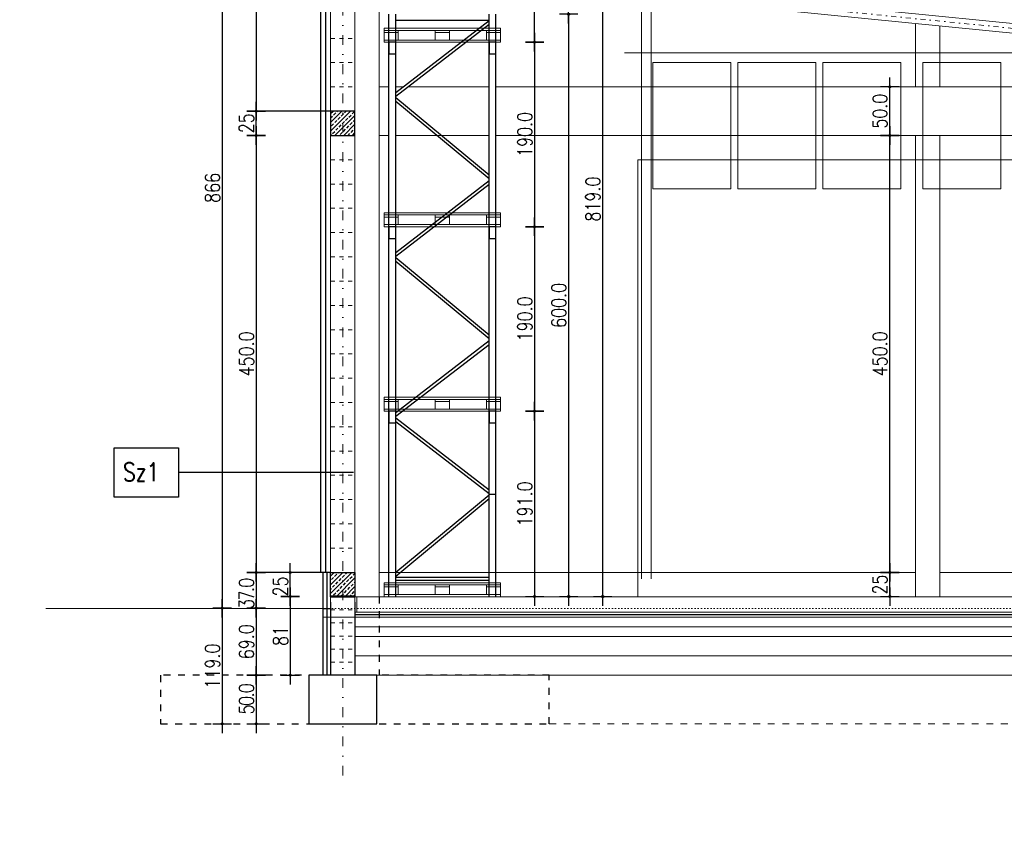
# Model space of a CAD drawing. Header units: millimetres. Extents: x 22865 to 60762, y -18816 to 15611.
# Tile 143 of 256: x 24121 to 25135, y 9165 to 10003. Entities that reach past the tile are written whole.
import ezdxf

# ---------------------------------------------------------------- set-up
doc = ezdxf.new("R2010")
doc.units = ezdxf.units.MM
for name, pattern in [('1_12', [3, 1, -1, 0, -1]), ('1_OTDI', [0]), ('DASHED', [15, 7, -8]), ('DOT', [6.35, 0, -6.35])]:
    doc.linetypes.add(name, pattern=pattern)
for name, color, linetype in [('bramy przemyslowe', 5, 'Continuous'), ('ocieplenie-styropianXPS', 7, 'Continuous'), ('ocieplenie-welna', 240, 'Continuous'), ('OPISY', 6, 'Continuous'), ('RDZENIE', 3, 'Continuous'), ('REGALY', 7, 'Continuous'), ('sciany murowane', 4, 'Continuous'), ('WYMIARY', 6, 'Continuous')]:
    doc.layers.add(name, color=color, linetype=linetype)
doc.layers.add('CIENKA', color=1, linetype='Continuous', lineweight=13)
doc.layers.add('projekt', color=6, linetype='Continuous', lineweight=9)
doc.layers.add('OSIE SCIAN', color=151, linetype='Continuous', lineweight=18, plot=False)
doc.layers.add('sciany ppozarowe', color=10, linetype='Continuous', lineweight=18, plot=False)
doc.styles.add('1-100', font='simplex.shx', dxfattribs={"width": 0.8, "height": 15})
doc.styles.add('1-50', font='simplex.shx', dxfattribs={"width": 0.8, "height": 12})
doc.linetypes.add('BATTING', pattern='A,0.0001,-0.1,[134,ltypeshp.shx,S=0.1,R=0,X=-0.1,Y=0],-0.2,[134,ltypeshp.shx,S=0.1,R=180,X=0.1,Y=0],-0.1', length=0.4001)
doc.dimstyles.new('1-100', dxfattribs={"dimscale": 0.5, "dimtxt": 100, "dimasz": 1, "dimexe": 0.18, "dimexo": 0.0625, "dimgap": 5, "dimtad": 1, "dimdec": 1, "dimzin": 0, "dimdsep": 46, "dimtxsty": '1-100', "dimblk1": 'K', "dimblk2": 'K', "dimsah": 1, "dimcen": 0.09, "dimse1": 1, "dimse2": 1, "dimadec": 0, "dimazin": 0, "dimtfac": 1, "dimtdec": 1, "dimtofl": 0, "dimtmove": 0, "dimatfit": 3, "dimldrblk": 'K', "dimfxl": 0, "dimtolj": 1, "dimtzin": 0, "dimarcsym": 0})
pattern_1 = [(45, (-18089.3925, 1078.3555), (-4.4901281, 4.4901281), []), (45, (-18084.9024, 1078.3555), (-4.4901281, 4.4901281), [3.175, -1.5875])]

# ---------------------------------------------------------------- blocks, each defined once
blk = doc.blocks.new('K')
for p, q in [((-19.1, 0), (19.1, 0)), ((0, -19.1), (0, 19.1))]:
    blk.add_line(p, q)
blk.add_circle((0, 0), 2.02)
blk = doc.blocks.new('*D507')
at = {"layer": 'WYMIARY', "color": 0, "lineweight": -2}
blk.add_line((24686.4, 10008.3), (24686.4, 9409.3), dxfattribs=at)
at = {"layer": 'WYMIARY', "color": 0, "linetype": 'ByBlock', "lineweight": -2, "xscale": 0.5, "yscale": 0.5, "zscale": 0.5}
for p, rotation in [((24686.4, 10008.8), 90), ((24686.4, 9408.8), 270)]:
    blk.add_blockref('K', p, dxfattribs=dict(at, rotation=rotation))
at = {"layer": 'WYMIARY', "color": 0, "ltscale": 0.2, "insert": (24676.4, 9708.8), "char_height": 15, "attachment_point": 5, "rotation": 90, "style": '1-100'}
blk.add_mtext('\\A1;600.0', dxfattribs=at)
blk = doc.blocks.new('*D508')
at = {"layer": 'WYMIARY', "color": 0, "lineweight": -2}
blk.add_line((24651.4, 9599.3), (24651.4, 9409.3), dxfattribs=at)
at = {"layer": 'WYMIARY', "color": 0, "linetype": 'ByBlock', "lineweight": -2, "xscale": 0.5, "yscale": 0.5, "zscale": 0.5}
for p, rotation in [((24651.4, 9599.8), 90), ((24651.4, 9408.8), 270)]:
    blk.add_blockref('K', p, dxfattribs=dict(at, rotation=rotation))
at = {"layer": 'WYMIARY', "color": 0, "ltscale": 0.2, "insert": (24641.4, 9504.3), "char_height": 15, "attachment_point": 5, "rotation": 90, "style": '1-100'}
blk.add_mtext('\\A1;191.0', dxfattribs=at)
blk = doc.blocks.new('*D509')
at = {"layer": 'WYMIARY', "color": 0, "lineweight": -2}
blk.add_line((24651.4, 9789.3), (24651.4, 9600.3), dxfattribs=at)
at = {"layer": 'WYMIARY', "color": 0, "linetype": 'ByBlock', "lineweight": -2, "xscale": 0.5, "yscale": 0.5, "zscale": 0.5}
for p, rotation in [((24651.4, 9789.8), 90), ((24651.4, 9599.8), 270)]:
    blk.add_blockref('K', p, dxfattribs=dict(at, rotation=rotation))
at = {"layer": 'WYMIARY', "color": 0, "ltscale": 0.2, "insert": (24641.4, 9694.8), "char_height": 15, "attachment_point": 5, "rotation": 90, "style": '1-100'}
blk.add_mtext('\\A1;190.0', dxfattribs=at)
blk = doc.blocks.new('*D510')
at = {"layer": 'WYMIARY', "color": 0, "lineweight": -2}
blk.add_line((24651.4, 9979.3), (24651.4, 9790.3), dxfattribs=at)
at = {"layer": 'WYMIARY', "color": 0, "linetype": 'ByBlock', "lineweight": -2, "xscale": 0.5, "yscale": 0.5, "zscale": 0.5}
for p, rotation in [((24651.4, 9979.8), 90), ((24651.4, 9789.8), 270)]:
    blk.add_blockref('K', p, dxfattribs=dict(at, rotation=rotation))
at = {"layer": 'WYMIARY', "color": 0, "ltscale": 0.2, "insert": (24641.4, 9884.8), "char_height": 15, "attachment_point": 5, "rotation": 90, "style": '1-100'}
blk.add_mtext('\\A1;190.0', dxfattribs=at)
blk = doc.blocks.new('*D516')
at = {"layer": 'WYMIARY', "color": 0, "lineweight": -2}
blk.add_line((24651.4, 9980.3), (24651.4, 10207), dxfattribs=at)
at = {"layer": 'WYMIARY', "color": 0, "linetype": 'ByBlock', "lineweight": -2, "xscale": 0.5, "yscale": 0.5, "zscale": 0.5}
for p, rotation in [((24651.4, 10207.5), 90), ((24651.4, 9979.8), 270)]:
    blk.add_blockref('K', p, dxfattribs=dict(at, rotation=rotation))
at = {"layer": 'WYMIARY', "color": 0, "ltscale": 0.2, "insert": (24641.4, 10093.6), "char_height": 15, "attachment_point": 5, "rotation": 90, "style": '1-100'}
blk.add_mtext('\\A1;228', dxfattribs=at)
blk = doc.blocks.new('*D561')
at = {"layer": 'WYMIARY', "color": 0, "lineweight": -2}
blk.add_line((24329.8, 10262.3), (24329.8, 9397.3), dxfattribs=at)
at = {"layer": 'WYMIARY', "color": 0, "linetype": 'ByBlock', "lineweight": -2, "xscale": 0.5, "yscale": 0.5, "zscale": 0.5}
for p, rotation in [((24329.8, 10262.8), 90), ((24329.8, 9396.8), 270)]:
    blk.add_blockref('K', p, dxfattribs=dict(at, rotation=rotation))
at = {"layer": 'WYMIARY', "color": 0, "ltscale": 0.2, "insert": (24319.8, 9829.8), "char_height": 15, "attachment_point": 5, "rotation": 90, "style": '1-100'}
blk.add_mtext('\\A1;866', dxfattribs=at)
blk = doc.blocks.new('*D562')
at = {"layer": 'WYMIARY', "color": 0, "lineweight": -2}
blk.add_line((24329.8, 9396.3), (24329.8, 9278.3), dxfattribs=at)
at = {"layer": 'WYMIARY', "color": 0, "linetype": 'ByBlock', "lineweight": -2, "xscale": 0.5, "yscale": 0.5, "zscale": 0.5}
for p, rotation in [((24329.8, 9396.8), 90), ((24329.8, 9277.8), 270)]:
    blk.add_blockref('K', p, dxfattribs=dict(at, rotation=rotation))
at = {"layer": 'WYMIARY', "color": 0, "ltscale": 0.2, "insert": (24319.8, 9337.3), "char_height": 15, "attachment_point": 5, "rotation": 90, "style": '1-100'}
blk.add_mtext('\\A1;119.0', dxfattribs=at)
blk = doc.blocks.new('*D570')
at = {"layer": 'WYMIARY', "color": 0, "lineweight": -2}
blk.add_line((24364.8, 9433.3), (24364.8, 9397.3), dxfattribs=at)
at = {"layer": 'WYMIARY', "color": 0, "linetype": 'ByBlock', "lineweight": -2, "xscale": 0.5, "yscale": 0.5, "zscale": 0.5}
for p, rotation in [((24364.8, 9433.8), 90), ((24364.8, 9396.8), 270)]:
    blk.add_blockref('K', p, dxfattribs=dict(at, rotation=rotation))
at = {"layer": 'WYMIARY', "color": 0, "ltscale": 0.2, "insert": (24354.8, 9411.4), "char_height": 15, "attachment_point": 5, "rotation": 90, "style": '1-100'}
blk.add_mtext('\\A1;\\A1;{\\T0.75;37.0}', dxfattribs=at)
blk = doc.blocks.new('*D571')
at = {"layer": 'WYMIARY', "color": 0, "lineweight": -2}
blk.add_line((24364.8, 9396.3), (24364.8, 9328.3), dxfattribs=at)
at = {"layer": 'WYMIARY', "color": 0, "linetype": 'ByBlock', "lineweight": -2, "xscale": 0.5, "yscale": 0.5, "zscale": 0.5}
for p, rotation in [((24364.8, 9396.8), 90), ((24364.8, 9327.8), 270)]:
    blk.add_blockref('K', p, dxfattribs=dict(at, rotation=rotation))
at = {"layer": 'WYMIARY', "color": 0, "ltscale": 0.2, "insert": (24354.8, 9362.3), "char_height": 15, "attachment_point": 5, "rotation": 90, "style": '1-100'}
blk.add_mtext('\\A1;69.0', dxfattribs=at)
blk = doc.blocks.new('*D572')
at = {"layer": 'WYMIARY', "color": 0, "lineweight": -2}
blk.add_line((24364.8, 9327.3), (24364.8, 9278.3), dxfattribs=at)
at = {"layer": 'WYMIARY', "color": 0, "linetype": 'ByBlock', "lineweight": -2, "xscale": 0.5, "yscale": 0.5, "zscale": 0.5}
for p, rotation in [((24364.8, 9327.8), 90), ((24364.8, 9277.8), 270)]:
    blk.add_blockref('K', p, dxfattribs=dict(at, rotation=rotation))
at = {"layer": 'WYMIARY', "color": 0, "ltscale": 0.2, "insert": (24354.8, 9302.8), "char_height": 15, "attachment_point": 5, "rotation": 90, "style": '1-100'}
blk.add_mtext('\\A1;\\A1;{\\T0.8;50.0}', dxfattribs=at)
blk = doc.blocks.new('*D575')
at = {"layer": 'WYMIARY', "color": 0, "lineweight": -2}
blk.add_line((24399.8, 9408.3), (24399.8, 9328.3), dxfattribs=at)
at = {"layer": 'WYMIARY', "color": 0, "linetype": 'ByBlock', "lineweight": -2, "xscale": 0.5, "yscale": 0.5, "zscale": 0.5}
for p, rotation in [((24399.8, 9408.8), 90), ((24399.8, 9327.8), 270)]:
    blk.add_blockref('K', p, dxfattribs=dict(at, rotation=rotation))
at = {"layer": 'WYMIARY', "color": 0, "ltscale": 0.2, "insert": (24389.8, 9368.3), "char_height": 15, "attachment_point": 5, "rotation": 90, "style": '1-100'}
blk.add_mtext('\\A1;81', dxfattribs=at)
blk = doc.blocks.new('*D576')
at = {"layer": 'WYMIARY', "color": 0, "lineweight": -2}
blk.add_line((24399.8, 9409.3), (24399.8, 9433.3), dxfattribs=at)
at = {"layer": 'WYMIARY', "color": 0, "linetype": 'ByBlock', "lineweight": -2, "xscale": 0.5, "yscale": 0.5, "zscale": 0.5}
for p, rotation in [((24399.8, 9433.8), 90), ((24399.8, 9408.8), 270)]:
    blk.add_blockref('K', p, dxfattribs=dict(at, rotation=rotation))
at = {"layer": 'WYMIARY', "color": 0, "ltscale": 0.2, "insert": (24389.8, 9419.3), "char_height": 15, "attachment_point": 5, "rotation": 90, "style": '1-100'}
blk.add_mtext('\\A1;25', dxfattribs=at)
blk = doc.blocks.new('*D1592')
at = {"layer": 'WYMIARY', "color": 0, "lineweight": -2}
blk.add_line((25016.9, 9409.3), (25016.9, 9433.3), dxfattribs=at)
at = {"layer": 'WYMIARY', "color": 0, "linetype": 'ByBlock', "lineweight": -2, "xscale": 0.5, "yscale": 0.5, "zscale": 0.5}
for p, rotation in [((25016.9, 9433.8), 90.00000000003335), ((25016.9, 9408.8), 270.0000000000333)]:
    blk.add_blockref('K', p, dxfattribs=dict(at, rotation=rotation))
at = {"layer": 'WYMIARY', "color": 0, "ltscale": 0.2, "insert": (25006.9, 9421.3), "char_height": 15, "attachment_point": 5, "rotation": 90, "style": '1-100'}
blk.add_mtext('\\A1;25', dxfattribs=at)
blk = doc.blocks.new('*D1779')
at = {"layer": 'WYMIARY', "color": 0, "lineweight": -2}
blk.add_line((25016.9, 9434.3), (25016.9, 9883.3), dxfattribs=at)
at = {"layer": 'WYMIARY', "color": 0, "linetype": 'ByBlock', "lineweight": -2, "xscale": 0.5, "yscale": 0.5, "zscale": 0.5}
for p, rotation in [((25016.9, 9883.8), 90), ((25016.9, 9433.8), 270)]:
    blk.add_blockref('K', p, dxfattribs=dict(at, rotation=rotation))
at = {"layer": 'WYMIARY', "color": 0, "ltscale": 0.2, "insert": (25006.9, 9658.8), "char_height": 15, "attachment_point": 5, "rotation": 90, "style": '1-100'}
blk.add_mtext('\\A1;450.0', dxfattribs=at)
blk = doc.blocks.new('*D1780')
at = {"layer": 'WYMIARY', "color": 0, "lineweight": -2}
blk.add_line((25016.9, 9884.3), (25016.9, 9933.3), dxfattribs=at)
at = {"layer": 'WYMIARY', "color": 0, "linetype": 'ByBlock', "lineweight": -2, "xscale": 0.5, "yscale": 0.5, "zscale": 0.5}
for p, rotation in [((25016.9, 9933.8), 90), ((25016.9, 9883.8), 270)]:
    blk.add_blockref('K', p, dxfattribs=dict(at, rotation=rotation))
at = {"layer": 'WYMIARY', "color": 0, "ltscale": 0.2, "insert": (25006.9, 9908.8), "char_height": 15, "attachment_point": 5, "rotation": 90, "style": '1-100'}
blk.add_mtext('\\A1;50.0', dxfattribs=at)
blk = doc.blocks.new('*D1781')
at = {"layer": 'WYMIARY', "color": 0, "lineweight": -2}
blk.add_line((24364.8, 9883.3), (24364.8, 9434.3), dxfattribs=at)
at = {"layer": 'WYMIARY', "color": 0, "linetype": 'ByBlock', "lineweight": -2, "xscale": 0.5, "yscale": 0.5, "zscale": 0.5}
for p, rotation in [((24364.8, 9883.8), 90), ((24364.8, 9433.8), 270)]:
    blk.add_blockref('K', p, dxfattribs=dict(at, rotation=rotation))
at = {"layer": 'WYMIARY', "color": 0, "ltscale": 0.2, "insert": (24354.8, 9658.8), "char_height": 15, "attachment_point": 5, "rotation": 90, "style": '1-100'}
blk.add_mtext('\\A1;450.0', dxfattribs=at)
blk = doc.blocks.new('*D1782')
at = {"layer": 'WYMIARY', "color": 0, "lineweight": -2}
blk.add_line((24364.8, 10233.3), (24364.8, 9909.3), dxfattribs=at)
at = {"layer": 'WYMIARY', "color": 0, "linetype": 'ByBlock', "lineweight": -2, "xscale": 0.5, "yscale": 0.5, "zscale": 0.5}
for p, rotation in [((24364.8, 10233.8), 90), ((24364.8, 9908.8), 270)]:
    blk.add_blockref('K', p, dxfattribs=dict(at, rotation=rotation))
at = {"layer": 'WYMIARY', "color": 0, "ltscale": 0.2, "insert": (24354.8, 10071.3), "char_height": 15, "attachment_point": 5, "rotation": 90, "style": '1-100'}
blk.add_mtext('\\A1;325.0', dxfattribs=at)
blk = doc.blocks.new('*D1783')
at = {"layer": 'WYMIARY', "color": 0, "lineweight": -2}
blk.add_line((24364.8, 9884.3), (24364.8, 9908.3), dxfattribs=at)
at = {"layer": 'WYMIARY', "color": 0, "linetype": 'ByBlock', "lineweight": -2, "xscale": 0.5, "yscale": 0.5, "zscale": 0.5}
for p, rotation in [((24364.8, 9908.8), 90), ((24364.8, 9883.8), 270)]:
    blk.add_blockref('K', p, dxfattribs=dict(at, rotation=rotation))
at = {"layer": 'WYMIARY', "color": 0, "ltscale": 0.2, "insert": (24354.8, 9896.3), "char_height": 15, "attachment_point": 5, "rotation": 90, "style": '1-100'}
blk.add_mtext('\\A1;25', dxfattribs=at)
blk = doc.blocks.new('*D1830')
at = {"layer": 'WYMIARY', "color": 0, "lineweight": -2}
blk.add_line((24721.4, 10227.3), (24721.4, 9409.3), dxfattribs=at)
at = {"layer": 'WYMIARY', "color": 0, "linetype": 'ByBlock', "lineweight": -2, "xscale": 0.5, "yscale": 0.5, "zscale": 0.5}
for p, rotation in [((24721.4, 10227.8), 90), ((24721.4, 9408.8), 270)]:
    blk.add_blockref('K', p, dxfattribs=dict(at, rotation=rotation))
at = {"layer": 'WYMIARY', "color": 0, "ltscale": 0.2, "insert": (24711.4, 9818.3), "char_height": 15, "attachment_point": 5, "rotation": 90, "style": '1-100'}
blk.add_mtext('\\A1;819.0', dxfattribs=at)
blk = doc.blocks.new('*D2030')
at = {"layer": 'projekt', "color": 0, "lineweight": -2, "ltscale": 0.2}
blk.add_line((27131.2, 11439.7), (23567.2, 11439.7), dxfattribs=at)
at = {"layer": 'projekt', "color": 0, "linetype": 'ByBlock', "lineweight": -2, "xscale": 0.5, "yscale": 0.5, "zscale": 0.5, "rotation": 180}
blk.add_blockref('K', (23566.7, 11439.7), dxfattribs=at)
at = {"layer": 'projekt', "color": 0, "linetype": 'ByBlock', "lineweight": -2, "xscale": 0.5, "yscale": 0.5, "zscale": 0.5}
blk.add_blockref('K', (27131.7, 11439.7), dxfattribs=at)
at = {"layer": 'projekt', "color": 0, "ltscale": 0.2, "insert": (25349.2, 11449.7), "char_height": 15, "attachment_point": 5, "style": '1-100'}
blk.add_mtext('\\A1;3565.0', dxfattribs=at)

msp = doc.modelspace()

# ---------------------------------------------------------------- hatches: boundary and pattern name
at = {"layer": 'RDZENIE', "transparency": 33554687}
h = msp.add_hatch(dxfattribs=at)
h.set_pattern_fill('ANSI33', color=9, angle=180)
h.set_pattern_definition(pattern_1)
h.paths.add_polyline_path([(24453.93, 9908.76), (24453.93, 9883.76), (24441.43, 9883.76), (24441.43, 9908.76)])
h = msp.add_hatch(dxfattribs=at)
h.set_pattern_fill('ANSI33', color=9, angle=180)
h.set_pattern_definition(pattern_1)
h.paths.add_polyline_path([(24466.43, 9883.76), (24453.93, 9883.76), (24453.93, 9908.76), (24466.43, 9908.76), (24466.43, 9883.76)])
h = msp.add_hatch(dxfattribs=at)
h.set_pattern_fill('ANSI33', color=9, angle=180)
h.set_pattern_definition([(45, (-18111.8914, 1010.6877), (-4.4901281, 4.4901281), []), (45, (-18107.401, 1010.6877), (-4.4901281, 4.4901281), [3.175, -1.5875])])
h.paths.add_polyline_path([(24441.43, 9433.76), (24466.43, 9433.76), (24466.43, 9408.76), (24441.43, 9408.76)])

# ---------------------------------------------------------------- linework, layer by layer
at = {"color": 6}
for p, q in [((24466.43, 9409.26), (24441.43, 9409.26)), ((24466.43, 9408.26), (24441.43, 9408.26))]:
    msp.add_line(p, q, dxfattribs=at)
at = {"color": 6, "linetype": 'DASHED', "ltscale": 0.6, "const_width": 0.6}
msp.add_lwpolyline([(24466.43, 9408.76), (24441.43, 9408.76)], dxfattribs=at)
at = {"layer": 'bramy przemyslowe', "color": 3, "ltscale": 0.2}
msp.add_line((24459.6, 9908.76), (24373.14, 9908.76), dxfattribs=at)
at = {"layer": 'CIENKA', "linetype": '1_OTDI', "lineweight": 15, "ltscale": 0.02}
for p, q in [((24491.43, 9408.76), (24491.43, 10170.26)), ((25043.43, 9933.76), (25043.43, 9999.06)), ((25068.43, 9933.76), (25068.43, 9996.56)), ((24501.43, 9933.76), (24491.43, 9933.76)), ((24515.82, 9933.76), (24508.43, 9933.76)), ((24604.43, 9933.76), (24520.73, 9933.76)), ((25696.43, 9933.76), (24611.43, 9933.76)), ((24501.43, 9883.76), (24491.43, 9883.76)), ((24604.43, 9883.76), (24508.43, 9883.76)), ((26206.43, 9883.76), (24611.43, 9883.76)), ((25043.43, 9408.76), (25043.43, 9883.76)), ((25068.43, 9408.76), (25068.43, 9883.76)), ((24491.43, 9433.76), (25043.43, 9433.76)), ((25068.43, 9433.76), (25641.43, 9433.76))]:
    msp.add_line(p, q, dxfattribs=at)
at = {"layer": 'CIENKA', "color": 9}
for p, q in [((26058.77, 9907.57), (24612.72, 10052.18)), ((26061.73, 9897.23), (24607.78, 10042.62))]:
    msp.add_line(p, q, dxfattribs=at)
at = {"layer": 'CIENKA', "color": 250}
for p, q in [((24761.43, 9427.26), (24761.43, 10030.76)), ((24771.43, 9427.26), (24771.43, 10029.76))]:
    msp.add_line(p, q, dxfattribs=at)
at = {"layer": 'CIENKA', "color": 9, "linetype": 'DASHED', "ltscale": 0.6}
for p, q in [((24441.43, 9983.76), (24466.43, 9983.76)), ((24441.43, 9958.76), (24466.43, 9958.76)), ((24441.43, 9933.76), (24466.43, 9933.76)), ((24441.43, 9883.76), (24466.43, 9883.76)), ((24441.43, 9858.76), (24466.43, 9858.76)), ((24441.43, 9833.76), (24466.43, 9833.76)), ((24441.43, 9808.76), (24466.43, 9808.76)), ((24441.43, 9783.76), (24466.43, 9783.76)), ((24441.43, 9758.76), (24466.43, 9758.76)), ((24441.43, 9733.76), (24466.43, 9733.76)), ((24441.43, 9708.76), (24466.43, 9708.76)), ((24441.43, 9683.76), (24466.43, 9683.76)), ((24441.43, 9658.76), (24466.43, 9658.76)), ((24441.43, 9633.76), (24466.43, 9633.76)), ((24441.43, 9608.76), (24466.43, 9608.76)), ((24441.43, 9583.76), (24466.43, 9583.76)), ((24441.43, 9558.76), (24466.43, 9558.76)), ((24441.43, 9533.76), (24466.43, 9533.76)), ((24441.43, 9508.76), (24466.43, 9508.76)), ((24441.43, 9483.76), (24466.43, 9483.76)), ((24441.43, 9458.76), (24466.43, 9458.76)), ((24441.43, 9433.76), (24466.43, 9433.76)), ((24441.43, 9408.76), (24466.43, 9408.76)), ((24441.43, 9395.26), (24466.43, 9395.26)), ((24441.43, 9381.76), (24466.43, 9381.76)), ((24441.43, 9368.26), (24466.43, 9368.26)), ((24441.43, 9354.76), (24466.43, 9354.76)), ((24441.43, 9341.26), (24466.43, 9341.26))]:
    msp.add_line(p, q, dxfattribs=at)
at = {"layer": 'CIENKA', "color": 251, "linetype": 'DASHED'}
msp.add_line((24666.43, 9277.76), (26346.43, 9277.76), dxfattribs=at)
at = {"layer": 'CIENKA'}
for points in [[(24616.43, 9994.16), (24496.43, 9994.16), (24496.43, 9991.96), (24616.43, 9991.96)], [(24510.93, 9989.76), (24496.43, 9989.76), (24496.43, 9991.96), (24510.93, 9991.96)], [(24510.93, 9981.96), (24496.43, 9981.96), (24496.43, 9989.76), (24510.93, 9989.76)], [(24563.68, 9989.76), (24549.18, 9989.76), (24549.18, 9991.96), (24563.68, 9991.96)], [(24563.68, 9981.96), (24549.18, 9981.96), (24549.18, 9989.76), (24563.68, 9989.76)], [(24601.93, 9991.96), (24616.43, 9991.96), (24616.43, 9989.76), (24601.93, 9989.76)], [(24601.93, 9981.96), (24616.43, 9981.96), (24616.43, 9989.76), (24601.93, 9989.76)], [(24496.43, 9981.96), (24616.43, 9981.96), (24616.43, 9979.76), (24496.43, 9979.76)], [(24616.43, 9804.16), (24496.43, 9804.16), (24496.43, 9801.96), (24616.43, 9801.96)], [(24510.93, 9799.76), (24496.43, 9799.76), (24496.43, 9801.96), (24510.93, 9801.96)], [(24563.68, 9799.76), (24549.18, 9799.76), (24549.18, 9801.96), (24563.68, 9801.96)], [(24601.93, 9801.96), (24616.43, 9801.96), (24616.43, 9799.76), (24601.93, 9799.76)], [(24510.93, 9791.96), (24496.43, 9791.96), (24496.43, 9799.76), (24510.93, 9799.76)], [(24496.43, 9791.96), (24616.43, 9791.96), (24616.43, 9789.76), (24496.43, 9789.76)], [(24563.68, 9791.96), (24549.18, 9791.96), (24549.18, 9799.76), (24563.68, 9799.76)], [(24601.93, 9791.96), (24616.43, 9791.96), (24616.43, 9799.76), (24601.93, 9799.76)], [(24616.43, 9614.16), (24496.43, 9614.16), (24496.43, 9611.96), (24616.43, 9611.96)], [(24510.93, 9609.76), (24496.43, 9609.76), (24496.43, 9611.96), (24510.93, 9611.96)], [(24510.93, 9601.96), (24496.43, 9601.96), (24496.43, 9609.76), (24510.93, 9609.76)], [(24563.68, 9609.76), (24549.18, 9609.76), (24549.18, 9611.96), (24563.68, 9611.96)], [(24563.68, 9601.96), (24549.18, 9601.96), (24549.18, 9609.76), (24563.68, 9609.76)], [(24601.93, 9611.96), (24616.43, 9611.96), (24616.43, 9609.76), (24601.93, 9609.76)], [(24601.93, 9601.96), (24616.43, 9601.96), (24616.43, 9609.76), (24601.93, 9609.76)], [(24496.43, 9601.96), (24616.43, 9601.96), (24616.43, 9599.76), (24496.43, 9599.76)], [(24616.43, 9423.16), (24496.43, 9423.16), (24496.43, 9420.96), (24616.43, 9420.96)], [(24510.93, 9418.76), (24496.43, 9418.76), (24496.43, 9420.96), (24510.93, 9420.96)], [(24510.93, 9410.96), (24496.43, 9410.96), (24496.43, 9418.76), (24510.93, 9418.76)], [(24563.68, 9418.76), (24549.18, 9418.76), (24549.18, 9420.96), (24563.68, 9420.96)], [(24563.68, 9410.96), (24549.18, 9410.96), (24549.18, 9418.76), (24563.68, 9418.76)], [(24601.93, 9420.96), (24616.43, 9420.96), (24616.43, 9418.76), (24601.93, 9418.76)], [(24601.93, 9410.96), (24616.43, 9410.96), (24616.43, 9418.76), (24601.93, 9418.76)], [(24496.43, 9410.96), (24616.43, 9410.96), (24616.43, 9408.76), (24496.43, 9408.76)]]:
    msp.add_lwpolyline(points, close=True, dxfattribs=at)
at = {"layer": 'ocieplenie-styropianXPS', "color": 7}
for p in [(24433.43, 9433.76), (24433.43, 9427.26)]:
    msp.add_line(p, (24433.43, 9327.76), dxfattribs=at)
at = {"layer": 'ocieplenie-styropianXPS', "color": 0, "linetype": 'BATTING', "ltscale": 8}
msp.add_line((24437.43, 9433.76), (24437.43, 9327.76), dxfattribs=at)
at = {"layer": 'ocieplenie-styropianXPS', "color": 0, "linetype": 'BATTING', "ltscale": 6}
msp.add_line((24466.43, 9390.26), (26231.43, 9390.26), dxfattribs=at)
at = {"layer": 'ocieplenie-welna'}
for p, q in [((24431.43, 9433.76), (24431.43, 10262.76)), ((24441.43, 9433.76), (24431.43, 9433.76))]:
    msp.add_line(p, q, dxfattribs=at)
at = {"layer": 'ocieplenie-welna', "linetype": 'BATTING', "ltscale": 12}
msp.add_line((24436.43, 9433.76), (24436.43, 10262.36), dxfattribs=at)
at = {"layer": 'OPISY', "color": 3, "linetype": 'Continuous'}
msp.add_line((24464.8, 9536.59), (24284.68, 9536.59), dxfattribs=at)
msp.add_lwpolyline([(24218.74, 9561.98), (24284.68, 9561.98), (24284.68, 9511.21), (24218.74, 9511.21)], close=True, dxfattribs=at)
at = {"layer": 'OSIE SCIAN', "linetype": '1_12', "lineweight": 15, "ltscale": 10}
msp.add_line((24453.93, 9224.64), (24453.93, 10376.35), dxfattribs=at)
at = {"layer": 'OSIE SCIAN', "color": 250, "linetype": '1_12', "lineweight": 15, "ltscale": 5}
msp.add_line((26060.25, 9902.4), (24610.25, 10047.4), dxfattribs=at)
at = {"layer": 'projekt', "color": 5, "ltscale": 0.2}
for p, q in [((24744.01, 9968.76), (26155.49, 9968.76)), ((24864.05, 9408.76), (27145.45, 9408.76))]:
    msp.add_line(p, q, dxfattribs=at)
at = {"layer": 'projekt', "color": 3, "lineweight": 15, "ltscale": 0.02}
for p, q in [((24466.43, 9408.76), (26256.43, 9408.76)), ((24468.43, 9392.76), (24468.43, 9408.76)), ((24582.34, 9408.76), (24951.01, 9408.76)), ((24466.43, 9392.76), (26231.43, 9392.76)), ((24466.43, 9392.76), (26231.43, 9392.76))]:
    msp.add_line(p, q, dxfattribs=at)
at = {"layer": 'projekt', "color": 4, "lineweight": 15, "ltscale": 0.02}
msp.add_line((24148.21, 9396.76), (24433.43, 9396.76), dxfattribs=at)
at = {"layer": 'projekt', "color": 1, "lineweight": 15, "ltscale": 0.02}
for p, q in [((24466.43, 9387.76), (26231.43, 9387.76)), ((24466.43, 9377.76), (26231.43, 9377.76)), ((24466.43, 9367.76), (26231.43, 9367.76)), ((24466.43, 9347.76), (26231.43, 9347.76)), ((24488.93, 9327.76), (26231.43, 9327.76))]:
    msp.add_line(p, q, dxfattribs=at)
at = {"layer": 'projekt', "color": 5, "ltscale": 0.2}
msp.add_lwpolyline([(24466.43, 9387.76), (26264.43, 9387.76), (26264.43, 9427.26), (26266.43, 9427.26), (26266.43, 10027.26), (26266.46, 10027.5), (26301.43, 10024.01), (26301.43, 10040.09), (24471.43, 10223.09), (24471.43, 10262.76), (24431.43, 10262.76), (24431.43, 9433.76), (24433.43, 9433.76), (24433.43, 9387.76), (24466.43, 9387.76)], dxfattribs=at)
at = {"layer": 'projekt', "color": 224, "ltscale": 0.2}
for points in [[(24853.19, 9828.76), (24773.19, 9828.76), (24773.19, 9958.76), (24853.19, 9958.76)], [(24940.69, 9828.76), (24860.69, 9828.76), (24860.69, 9958.76), (24940.69, 9958.76)], [(25028.19, 9828.76), (24948.19, 9828.76), (24948.19, 9958.76), (25028.19, 9958.76)], [(25131.09, 9828.76), (25051.09, 9828.76), (25051.09, 9958.76), (25131.09, 9958.76)], [(26155.49, 9858.76), (24757.49, 9858.76), (24757.49, 9408.76), (26155.49, 9408.76)]]:
    msp.add_lwpolyline(points, close=True, dxfattribs=at)
at = {"layer": 'RDZENIE', "color": 2, "linetype": 'DASHED'}
msp.add_line((24491.43, 9408.76), (24491.43, 9327.76), dxfattribs=at)
at = {"layer": 'RDZENIE', "color": 2}
msp.add_line((24433.43, 9396.76), (24441.43, 9396.76), dxfattribs=at)
at = {"layer": 'RDZENIE'}
for p, q in [((24441.43, 9403.26), (24441.43, 9327.76)), ((24466.43, 9403.26), (24466.43, 9327.76))]:
    msp.add_line(p, q, dxfattribs=at)
for points in [[(24466.43, 9908.76), (24441.43, 9908.76), (24441.43, 9883.76), (24466.43, 9883.76)], [(24441.43, 9433.76), (24466.43, 9433.76), (24466.43, 9408.76), (24441.43, 9408.76)], [(24488.93, 9327.76), (24418.93, 9327.76), (24418.93, 9277.76), (24488.93, 9277.76)]]:
    msp.add_lwpolyline(points, close=True, dxfattribs=at)
at = {"layer": 'RDZENIE', "color": 2, "linetype": 'DASHED'}
msp.add_lwpolyline([(24266.43, 9277.76), (24666.43, 9277.76), (24666.43, 9327.76), (24266.43, 9327.76)], close=True, dxfattribs=at)
at = {"layer": 'REGALY', "color": 9}
for p, q in [((24501.43, 9408.76), (24501.43, 10008.76)), ((24508.43, 9408.76), (24508.43, 10008.76)), ((24604.43, 9408.76), (24604.43, 10008.76)), ((24611.43, 9408.76), (24611.43, 10008.76)), ((24508.43, 9928.06), (24604.43, 10002.15)), ((24604.43, 10002.15), (24508.43, 10002.15)), ((24508.43, 9924.27), (24604.43, 9998.36)), ((24604.43, 9842.96), (24508.43, 9922.65)), ((24604.43, 9839.06), (24508.43, 9918.75)), ((24508.43, 9763.2), (24604.43, 9837.3)), ((24508.43, 9759.42), (24604.43, 9833.51)), ((24604.43, 9678.11), (24508.43, 9757.8)), ((24604.43, 9674.21), (24508.43, 9753.9)), ((24508.43, 9598.35), (24604.43, 9672.45)), ((24508.43, 9594.56), (24604.43, 9668.66)), ((24508.43, 9592.95), (24604.43, 9518.85)), ((24508.43, 9589.16), (24604.43, 9515.06)), ((24604.43, 9513.3), (24508.43, 9433.61)), ((24604.43, 9509.4), (24508.43, 9429.71)), ((24508.43, 9428.76), (24604.43, 9428.76)), ((24508.43, 9425.76), (24604.43, 9425.76))]:
    msp.add_line(p, q, dxfattribs=at)
at = {"layer": 'REGALY', "color": 2}
for points in [[(24501.43, 9979.76), (24501.43, 9967.76), (24508.43, 9967.76), (24508.43, 9979.76)], [(24604.43, 9979.76), (24604.43, 9967.76), (24611.43, 9967.76), (24611.43, 9979.76)], [(24501.43, 9789.76), (24501.43, 9777.76), (24508.43, 9777.76), (24508.43, 9789.76)], [(24604.43, 9789.76), (24604.43, 9777.76), (24611.43, 9777.76), (24611.43, 9789.76)], [(24501.43, 9599.76), (24501.43, 9587.76), (24508.43, 9587.76), (24508.43, 9599.76)], [(24604.43, 9599.76), (24604.43, 9587.76), (24611.43, 9587.76), (24611.43, 9599.76)]]:
    msp.add_lwpolyline(points, close=True, dxfattribs=at)
at = {"layer": 'sciany murowane'}
msp.add_line((24604.43, 9514.26), (24611.43, 9514.26), dxfattribs=at)
at = {"layer": 'sciany ppozarowe', "color": 4, "linetype": '1_OTDI', "lineweight": 15, "ltscale": 0.02}
for p, q in [((24441.43, 9329.86), (24441.43, 10233.76)), ((24466.43, 9329.86), (24466.43, 10233.76))]:
    msp.add_line(p, q, dxfattribs=at)
at = {"layer": 'sciany ppozarowe', "color": 4, "linetype": 'DOT', "lineweight": 15, "ltscale": 0.5}
msp.add_line((24433.43, 9396.76), (26747.16, 9396.76), dxfattribs=at)
at = {"layer": 'WYMIARY'}
msp.add_line((24431.43, 9433.76), (24359.9, 9433.76), dxfattribs=at)

# ---------------------------------------------------------------- texts
at = {"layer": 'OPISY', "color": 3, "linetype": 'Continuous', "insert": (24227.67, 9546.65), "char_height": 19, "width": 655.4139, "attachment_point": 1, "style": '1-50'}
msp.add_mtext('{\\Fsimplex,bigfont|c238;Sz1}', dxfattribs=at)

# ---------------------------------------------------------------- dimensions: what is measured, and where the dimension line sits
at = {"layer": 'projekt', "color": 5, "ltscale": 0.2}
dim = msp.add_linear_dim(base=(23566.67, 11439.67), p1=(27131.67, 6344.06), p2=(23566.67, 6344.06), dimstyle='1-100', dxfattribs=at)
dim.commit()
dim.dimension.update_dxf_attribs({"geometry": '*D2030', "text_midpoint": (25349.17, 11449.67)})
at = {"layer": 'WYMIARY'}
for base, p1, p2, override, picture, middle in [((24329.76, 9396.76), (24380.7, 10262.76), (24358.59, 9396.76), {"dimdec": 0, "dimtxsty": '1-100', "dimldrblk": 'K'}, '*D561', (24319.76, 9829.76)), ((24364.76, 9908.76), (24406.71, 10233.76), (24374.31, 9908.76), {"dimtxsty": '1-100', "dimldrblk": 'K'}, '*D1782', (24354.76, 10071.26)), ((24721.43, 9408.76), (24705.69, 10227.76), (24723.57, 9408.76), {"dimtxsty": '1-100', "dimldrblk": 'K'}, '*D1830', (24711.43, 9818.26)), ((24651.43, 10207.51), (24641.88, 9979.76), (24641.88, 10207.51), {"dimdec": 0, "dimtxsty": '1-100', "dimldrblk": 'K'}, '*D516', (24641.43, 10093.63)), ((24686.43, 9408.76), (24604.36, 10008.76), (24604.36, 9408.76), {"dimtxsty": '1-100', "dimldrblk": 'K'}, '*D507', (24676.43, 9708.76)), ((24651.43, 9789.76), (24622.75, 9979.76), (24622.75, 9789.76), {"dimtxsty": '1-100', "dimldrblk": 'K'}, '*D510', (24641.43, 9884.76)), ((25016.91, 9933.76), (25031.22, 9883.76), (25031.22, 9933.76), {"dimtxsty": '1-100', "dimldrblk": 'K'}, '*D1780', (25006.91, 9908.76)), ((24364.76, 9908.76), (24373.14, 9883.76), (24373.14, 9908.76), {"dimdec": 0, "dimtxsty": '1-100', "dimldrblk": 'K'}, '*D1783', (24354.76, 9896.26)), ((24364.76, 9433.76), (24374.31, 9883.76), (24412.26, 9433.76), {"dimtxsty": '1-100', "dimldrblk": 'K'}, '*D1781', (24354.76, 9658.76)), ((25016.91, 9883.76), (25026.46, 9433.76), (25026.46, 9883.76), {"dimtxsty": '1-100', "dimldrblk": 'K'}, '*D1779', (25006.91, 9658.76)), ((24651.43, 9599.76), (24622.75, 9789.76), (24622.75, 9599.76), {"dimtxsty": '1-100', "dimldrblk": 'K'}, '*D509', (24641.43, 9694.76)), ((24651.43, 9408.76), (24627.75, 9599.76), (24627.75, 9408.76), {"dimtxsty": '1-100', "dimldrblk": 'K'}, '*D508', (24641.43, 9504.26)), ((24399.76, 9327.76), (24409.31, 9408.76), (24428.88, 9327.76), {"dimdec": 0, "dimtxsty": '1-100', "dimldrblk": 'K'}, '*D575', (24389.76, 9368.26)), ((24329.76, 9277.76), (24217.85, 9396.76), (24359.16, 9277.76), {"dimtxsty": '1-100', "dimldrblk": 'K'}, '*D562', (24319.76, 9337.26)), ((24364.76, 9327.76), (24387.83, 9396.76), (24390.2, 9327.76), {"dimtxsty": '1-100', "dimldrblk": 'K'}, '*D571', (24354.76, 9362.26))]:
    dim = msp.add_linear_dim(base=base, p1=p1, p2=p2, angle=90, dimstyle='1-100', override=override, dxfattribs=at)
    dim.commit()
    dim.dimension.update_dxf_attribs({"geometry": picture, "text_midpoint": middle})
dim = msp.add_linear_dim(base=(24364.76, 9396.76), p1=(24427.76, 9433.76), p2=(24427.76, 9396.76), angle=90, text='\\A1;{\\T0.75;<>}', dimstyle='1-100', override={"dimtxsty": '1-100', "dimldrblk": 'K'}, dxfattribs=at)
dim.commit()
dim.dimension.update_dxf_attribs({"geometry": '*D570', "text_midpoint": (24364.76, 9411.35), "dimtype": 160})
dim = msp.add_linear_dim(base=(24399.76, 9433.76), p1=(24459.51, 9408.76), p2=(24459.51, 9433.76), angle=90, dimstyle='1-100', override={"dimdec": 0, "dimtxsty": '1-100', "dimldrblk": 'K'}, dxfattribs=at)
dim.commit()
dim.dimension.update_dxf_attribs({"geometry": '*D576', "text_midpoint": (24399.76, 9419.32), "dimtype": 160})
dim = msp.add_aligned_dim(p1=(25010.51, 9408.76), p2=(25010.51, 9433.76), distance=-6.39, dimstyle='1-100', override={"dimdec": 0, "dimtxsty": '1-100', "dimldrblk": 'K'}, dxfattribs=at)
dim.commit()
dim.dimension.update_dxf_attribs({"geometry": '*D1592', "text_midpoint": (25006.91, 9421.26)})
dim = msp.add_linear_dim(base=(24364.76, 9277.76), p1=(24379.96, 9327.76), p2=(24379.96, 9277.76), angle=90, text='\\A1;{\\T0.8;<>}', dimstyle='1-100', override={"dimtxsty": '1-100', "dimldrblk": 'K'}, dxfattribs=at)
dim.commit()
dim.dimension.update_dxf_attribs({"geometry": '*D572', "text_midpoint": (24354.76, 9302.76)})

doc.saveas('drawing.dxf')
